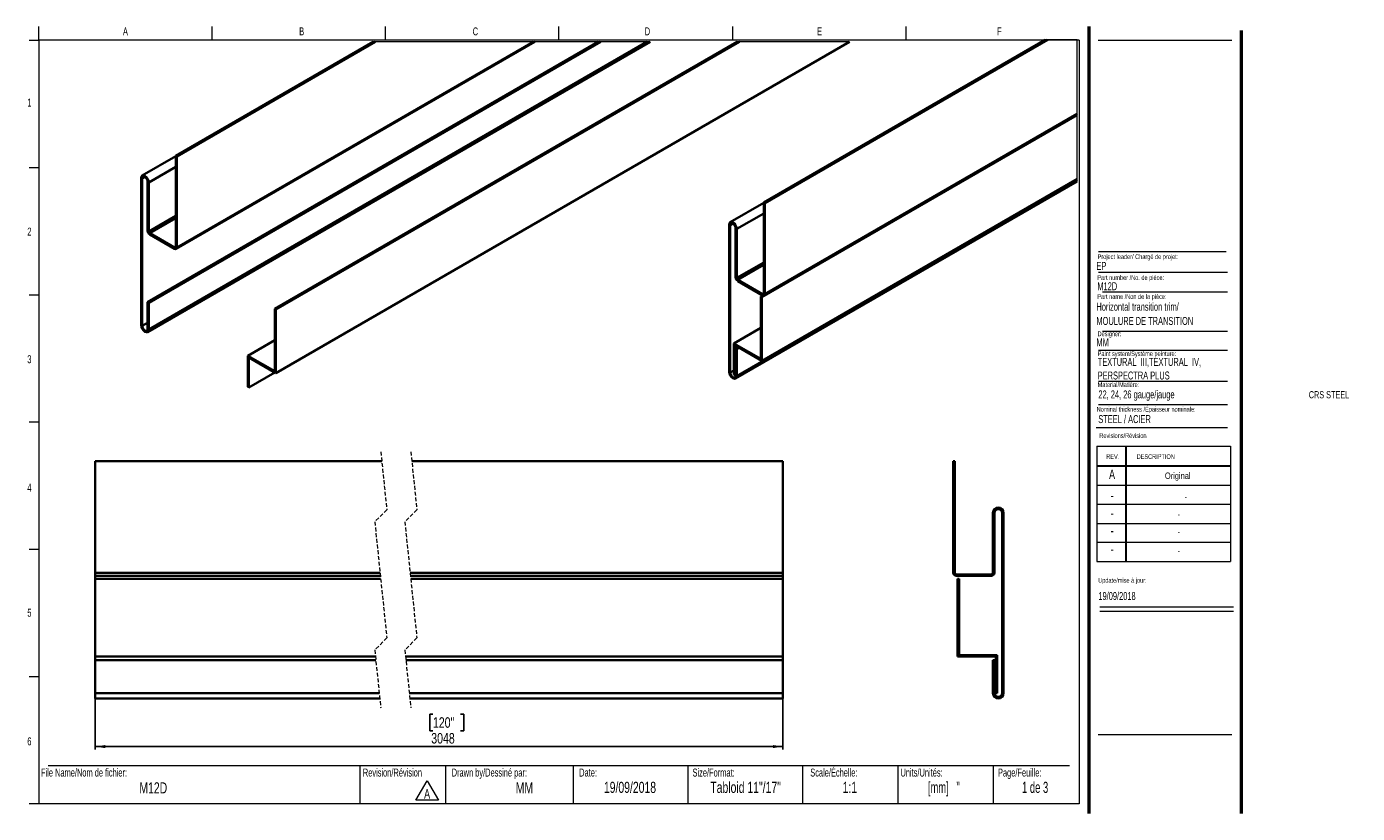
# Model space of a CAD drawing. Header units: millimetres. Extents: x 12 to 455, y 10 to 272.
import ezdxf

# ---------------------------------------------------------------- set-up
doc = ezdxf.new("R2010")
doc.units = ezdxf.units.MM
doc.linetypes.add('HIDDEN', pattern=[1.905, 1.27, -0.635])
doc.layers.add('FORMAT', color=7, linetype='Continuous')
doc.styles.add('SLDTEXTSTYLE0', font='TXT', dxfattribs={"width": 0.7})
doc.styles.add('SLDTEXTSTYLE1', font='TXT', dxfattribs={"width": 0.633333})
doc.styles.add('SLDTEXTSTYLE2', font='TXT', dxfattribs={"width": 0.625})
doc.styles.add('SLDTEXTSTYLE3', font='TXT', dxfattribs={"width": 0.75})
doc.dimstyles.new('SLDDIMSTYLE0', dxfattribs={"dimtxt": 3.5, "dimasz": 3.302, "dimexe": 0, "dimexo": 0.0625, "dimgap": 0.875, "dimtad": 1, "dimdec": 1, "dimrnd": 1e-09, "dimzin": 12, "dimdsep": 46, "dimtxsty": 'SLDTEXTSTYLE3', "dimsah": 1, "dimcen": 0.09, "dimadec": 0, "dimazin": 3, "dimtfac": 1, "dimtdec": 1, "dimtofl": 0, "dimtmove": 0, "dimatfit": 3, "dimfxl": 1, "dimfrac": 2, "dimtolj": 1, "dimtzin": 12, "dimarcsym": 0})

# ---------------------------------------------------------------- blocks, each defined once
blk = doc.blocks.new('SW_NOTE_0')
at = {"color": 0, "linetype": 'Continuous', "lineweight": 0}
for p, q in [((-2.51, 0.35), (1.23, 6.83)), ((1.23, 6.83), (4.98, 0.35)), ((4.98, 0.35), (-2.51, 0.35))]:
    blk.add_line(p, q, dxfattribs=at)
at = {"color": 0, "linetype": 'Continuous', "lineweight": 0, "insert": (1.24, 4.09), "char_height": 3.17, "attachment_point": 2, "style": 'SLDTEXTSTYLE0'}
blk.add_mtext('A', dxfattribs=at)
blk = doc.blocks.new('SW_NOTE_1')
at = {"layer": 'FORMAT', "color": 0, "char_height": 2.6458, "attachment_point": 1, "style": 'SLDTEXTSTYLE0'}
for s, insert in [('TEXTURAL  III,TEXTURAL  IV,', (0, 3.41)), ('PERSPECTRA PLUS', (0, -1.12))]:
    blk.add_mtext(s, dxfattribs=dict(at, insert=insert))
blk = doc.blocks.new('_D')
at = {"layer": 'FORMAT'}
for p, q in [((34.7, 48.96), (34.7, 31.18)), ((263.4, 48.96), (263.4, 31.18)), ((147.03, 42.98), (145.97, 42.98)), ((145.97, 42.98), (145.97, 37.42)), ((156.23, 42.98), (157.3, 42.98)), ((157.3, 42.98), (157.3, 37.42)), ((145.97, 37.42), (147.03, 37.42)), ((157.3, 37.42), (156.23, 37.42)), ((34.7, 32.18), (263.4, 32.18))]:
    blk.add_line(p, q, dxfattribs=at)
for points in [[(34.7, 32.18), (38, 31.67), (38, 32.69)], [(263.4, 32.18), (260.1, 32.69), (260.1, 31.67)]]:
    blk.add_solid(points, dxfattribs=at)
at = {"layer": 'FORMAT', "char_height": 3.5, "attachment_point": 1, "style": 'SLDTEXTSTYLE3'}
for s, insert in [('120"', (147.03, 41.93)), ('3048', (146.46, 36.69))]:
    blk.add_mtext(s, dxfattribs=dict(at, insert=insert))

msp = doc.modelspace()

# ---------------------------------------------------------------- linework, layer by layer
at = {"color": 7, "linetype": 'Continuous', "lineweight": 18}
for p, q in [((15.91, 267.13), (15.91, 271.63)), ((73.59, 267.13), (73.59, 271.63)), ((131.27, 267.13), (131.27, 271.63)), ((188.94, 267.13), (188.94, 271.63)), ((246.62, 271.63), (246.62, 267.13)), ((304.3, 271.63), (304.3, 267.13)), ((12.73, 267.13), (15.91, 267.13)), ((361.98, 267.13), (15.91, 267.13)), ((15.91, 267.13), (15.91, 13.13)), ((219.24, 266.55), (127.12, 266.55)), ((285.62, 266.55), (248.26, 266.55)), ((361.98, 267.13), (361.98, 13.13)), ((368.33, 267.13), (412.78, 267.13)), ((12.73, 224.8), (15.91, 224.8)), ((368.43, 189.98), (411.3, 189.98)), ((12.73, 182.47), (15.91, 182.47)), ((369.77, 183.46), (411.3, 183.46)), ((369.77, 170.37), (411.3, 170.37)), ((368.43, 164.02), (411.3, 164.02)), ((368.43, 153.75), (411.3, 153.75)), ((368.43, 145.93), (411.3, 145.93)), ((12.73, 140.13), (15.91, 140.13)), ((367.68, 138.35), (411.3, 138.35)), ((367.82, 132.05), (412.27, 132.05)), ((367.82, 132.05), (367.82, 93.69)), ((377.35, 132.05), (377.35, 93.69)), ((377.6, 132.05), (377.6, 93.69)), ((412.27, 132.05), (412.27, 93.69)), ((367.82, 125.7), (412.27, 125.7)), ((367.82, 125.44), (412.27, 125.44)), ((367.82, 119.09), (412.27, 119.09)), ((412.27, 112.74), (367.82, 112.74)), ((367.82, 106.39), (412.27, 106.39)), ((12.73, 97.8), (15.91, 97.8)), ((412.27, 100.04), (367.82, 100.04)), ((367.82, 93.69), (412.27, 93.69)), ((368.85, 78.6), (413.3, 78.6)), ((368.85, 77.18), (413.3, 77.18)), ((12.73, 55.47), (15.91, 55.47)), ((19.08, 25.83), (358.81, 25.83)), ((122.72, 25.83), (122.72, 13.13)), ((151.23, 25.83), (151.23, 13.13)), ((193.71, 25.83), (193.71, 13.13)), ((231.81, 25.83), (231.81, 13.13)), ((269.91, 25.83), (269.91, 13.13)), ((301.66, 25.83), (301.66, 13.13)), ((333.41, 25.83), (333.41, 13.13)), ((15.91, 13.13), (12.73, 13.13)), ((361.98, 13.13), (15.91, 13.13))]:
    msp.add_line(p, q, dxfattribs=at)
at = {"color": 7, "linetype": 'Continuous', "lineweight": 50}
for p, q in [((365.16, 271.63), (365.16, 9.96)), ((415.96, 9.96), (415.96, 270.31))]:
    msp.add_line(p, q, dxfattribs=at)
at = {"color": 7, "linetype": 'Continuous', "lineweight": 35}
for p, q in [((52.1, 170.06), (219.24, 266.55)), ((202.03, 266.55), (52.11, 180)), ((202.75, 266.55), (52.47, 179.8)), ((218.2, 266.55), (52.47, 170.88)), ((127.12, 266.55), (61.45, 228.64)), ((61.6, 197.68), (180.9, 266.55)), ((127.84, 266.55), (61.81, 228.43)), ((180.31, 266.55), (61.81, 198.14)), ((248.26, 266.55), (94.41, 177.74)), ((248.98, 266.55), (94.77, 177.53)), ((285.62, 266.55), (94.77, 156.37)), ((350.71, 267.22), (257.04, 213.15)), ((351.43, 267.22), (257.4, 212.94)), ((361.31, 242.21), (256.4, 181.64)), ((257.2, 182.19), (361.31, 242.3)), ((361.31, 242.63), (257.4, 182.65)), ((61.45, 228.51), (50.33, 222.09)), ((61.45, 228.64), (61.45, 198.35)), ((61.81, 228.43), (61.45, 228.64)), ((61.81, 228.43), (61.81, 198.14)), ((49.96, 221.28), (49.96, 172.33)), ((50.32, 221.07), (50.32, 172.12)), ((52.11, 203.74), (52.11, 220.03)), ((52.47, 203.53), (52.47, 219.83)), ((247.69, 154.57), (361.31, 220.16)), ((361.31, 220.76), (248.06, 155.39)), ((361.31, 221.05), (256.4, 160.49)), ((257.04, 213.02), (245.92, 206.6)), ((257.4, 212.94), (257.04, 213.15)), ((257.04, 213.15), (257.04, 182.86)), ((257.4, 212.94), (257.4, 182.65)), ((245.55, 205.79), (245.55, 156.84)), ((245.91, 205.58), (245.91, 156.63)), ((247.7, 188.25), (247.7, 204.54)), ((248.06, 188.04), (248.06, 204.33)), ((61.1, 198.15), (52.82, 202.93)), ((61.1, 197.73), (52.82, 202.51)), ((256.7, 182.66), (248.41, 187.44)), ((256.7, 182.24), (248.41, 187.02)), ((256.7, 182.24), (256.04, 181.85)), ((256.4, 181.64), (256.04, 181.85)), ((256.04, 181.85), (256.04, 161.11)), ((256.4, 181.64), (256.4, 160.49)), ((52.47, 179.8), (52.11, 180)), ((52.11, 171.09), (52.11, 180)), ((52.47, 170.88), (52.47, 179.8)), ((94.77, 177.53), (94.41, 177.74)), ((94.41, 177.74), (94.41, 157)), ((94.77, 177.53), (94.77, 156.37)), ((256.04, 171.48), (247.06, 166.29)), ((94.41, 167.36), (85.43, 162.18)), ((247.06, 166.29), (247.06, 155.92)), ((256.04, 161.11), (247.06, 166.29)), ((256.4, 160.49), (247.42, 165.67)), ((247.42, 165.67), (247.42, 155.72)), ((248.56, 165.01), (247.7, 164.51)), ((248.06, 164.31), (247.7, 164.51)), ((247.7, 155.6), (247.7, 164.51)), ((248.92, 164.8), (248.06, 164.31)), ((248.06, 155.39), (248.06, 164.31)), ((85.43, 162.18), (85.43, 151.81)), ((94.41, 157), (85.43, 162.18)), ((94.77, 156.37), (85.79, 161.56)), ((85.79, 161.56), (85.79, 151.6)), ((94.41, 156.58), (85.79, 151.6)), ((247.06, 155.92), (247.42, 155.72)), ((247.7, 155.88), (247.42, 155.72)), ((85.43, 151.81), (85.79, 151.6)), ((130, 127.05), (34.7, 127.05)), ((34.7, 127.05), (34.7, 89.95)), ((263.4, 127.05), (140, 127.05)), ((263.4, 127.05), (263.4, 89.95)), ((320.1, 127.05), (320.1, 89.95)), ((320.1, 127.05), (320.6, 127.05)), ((320.6, 127.05), (320.6, 89.95)), ((333.3, 89.95), (333.3, 109.9)), ((333.81, 89.95), (333.81, 109.9)), ((336.35, 109.9), (336.35, 49.96)), ((336.86, 109.9), (336.86, 49.96)), ((129.43, 89.95), (34.7, 89.95)), ((34.7, 89.95), (34.7, 88.95)), ((129.53, 88.95), (34.7, 88.95)), ((34.7, 88.95), (34.7, 88.01)), ((263.4, 89.95), (139.43, 89.95)), ((263.4, 88.95), (139.53, 88.95)), ((263.4, 89.95), (263.4, 88.95)), ((263.4, 88.95), (263.4, 88.01)), ((321.1, 89.46), (332.81, 89.46)), ((321.1, 88.95), (332.81, 88.95)), ((129.63, 88.01), (34.7, 88.01)), ((34.7, 88.01), (34.7, 62.1)), ((263.4, 88.01), (139.63, 88.01)), ((263.4, 88.01), (263.4, 62.1)), ((321.52, 88.01), (321.52, 62.1)), ((321.52, 88.01), (322.02, 88.01)), ((322.02, 88.01), (322.02, 62.61)), ((127.9, 62.1), (34.7, 62.1)), ((34.7, 62.1), (34.7, 60.88)), ((263.4, 62.1), (137.9, 62.1)), ((263.4, 62.1), (263.4, 60.88)), ((321.52, 62.1), (334.22, 62.1)), ((322.02, 62.61), (334.72, 62.61)), ((334.22, 62.1), (334.22, 49.91)), ((334.72, 62.61), (334.72, 49.91)), ((128.02, 60.88), (34.7, 60.88)), ((34.7, 49.96), (34.7, 60.88)), ((263.4, 60.88), (138.02, 60.88)), ((263.4, 49.96), (263.4, 60.88)), ((333.3, 49.96), (333.3, 60.88)), ((333.3, 60.88), (333.81, 60.88)), ((333.81, 49.96), (333.81, 60.88)), ((129.15, 49.96), (34.7, 49.96)), ((34.7, 48.18), (34.7, 49.96)), ((263.4, 49.96), (139.15, 49.96)), ((263.4, 48.18), (263.4, 49.96)), ((334.72, 49.91), (334.22, 49.91)), ((34.7, 48.18), (129.34, 48.18)), ((139.34, 48.18), (263.4, 48.18))]:
    msp.add_line(p, q, dxfattribs=at)
at = {"color": 8, "linetype": 'Continuous', "lineweight": 35}
for p, q in [((51.22, 221.59), (50.32, 221.07)), ((61.45, 225.01), (52.47, 219.83)), ((61.45, 208.72), (52.47, 203.53)), ((257.04, 209.52), (248.06, 204.33)), ((61.45, 207.91), (52.82, 202.93)), ((246.81, 206.1), (245.91, 205.58)), ((61.45, 198.35), (61.1, 198.15)), ((257.04, 193.22), (248.06, 188.04)), ((257.04, 192.42), (248.41, 187.44)), ((257.04, 182.86), (256.7, 182.66)), ((52.11, 173.16), (50.32, 172.12)), ((247.06, 157.3), (245.91, 156.63))]:
    msp.add_line(p, q, dxfattribs=at)
at = {"color": 7, "linetype": 'HIDDEN', "lineweight": 18}
for p, q in [((129.67, 130.22), (131.67, 110.92)), ((139.67, 130.22), (141.67, 110.92)), ((131.67, 110.92), (127.67, 106.92)), ((141.67, 110.92), (137.67, 106.92)), ((127.67, 106.92), (131.67, 68.31)), ((137.67, 106.92), (141.67, 68.31)), ((131.67, 68.31), (127.67, 64.31)), ((141.67, 68.31), (137.67, 64.31)), ((127.67, 64.31), (129.67, 45.01)), ((137.67, 64.31), (139.67, 45.01))]:
    msp.add_line(p, q, dxfattribs=at)
at = {"color": 7, "linetype": 'Continuous', "lineweight": 18, "flags": 128}
msp.add_lwpolyline([(361.31, 220.16), (361.31, 220.76), (361.31, 221.05), (361.31, 242.21), (361.31, 242.3), (361.31, 242.63), (361.31, 267.22), (351.43, 267.22), (350.71, 267.22)], dxfattribs=at)
at = {"color": 7, "linetype": 'Continuous', "lineweight": 35, "flags": 128}
for points in [[(52.47, 219.83), (52.38, 220.44), (52.1, 221.06), (51.7, 221.61), (51.22, 222), (50.73, 222.17), (50.33, 222.09), (50.05, 221.78), (49.96, 221.28)], [(52.11, 220.03), (52.04, 220.47), (51.85, 220.92), (51.56, 221.31), (51.22, 221.59), (50.87, 221.71), (50.58, 221.65), (50.39, 221.43), (50.32, 221.07)], [(248.06, 204.33), (247.97, 204.95), (247.69, 205.57), (247.29, 206.12), (246.81, 206.51), (246.32, 206.68), (245.92, 206.6), (245.64, 206.29), (245.55, 205.79)], [(247.7, 204.54), (247.64, 204.98), (247.44, 205.43), (247.15, 205.82), (246.81, 206.1), (246.46, 206.22), (246.17, 206.16), (245.98, 205.94), (245.91, 205.58)], [(49.96, 172.33), (50.05, 171.72), (50.33, 171.09), (50.73, 170.54), (51.22, 170.15), (51.7, 169.99), (52.1, 170.06), (52.38, 170.38), (52.47, 170.88)], [(50.32, 172.12), (50.39, 171.69), (50.58, 171.24), (50.87, 170.84), (51.22, 170.57), (51.56, 170.45), (51.85, 170.5), (52.04, 170.73), (52.11, 171.09)], [(245.55, 156.84), (245.64, 156.23), (245.92, 155.6), (246.32, 155.05), (246.81, 154.66), (247.29, 154.49), (247.69, 154.57), (247.97, 154.89), (248.06, 155.39)], [(245.91, 156.63), (245.98, 156.2), (246.17, 155.75), (246.46, 155.35), (246.81, 155.08), (247.15, 154.96), (247.44, 155.01), (247.64, 155.24), (247.7, 155.6)]]:
    msp.add_lwpolyline(points, dxfattribs=at)
at = {"color": 7, "linetype": 'Continuous', "lineweight": 35}
for centre, radius, start, end in [((53.65, 203.81), 1.54, 182.6042, 237.3899), ((53.23, 203.57), 0.756, 182.6098, 237.3865), ((61.24, 198.31), 0.215, 230.8059, 9.2174), ((61.38, 198.07), 0.437, 230.7942, 9.2237), ((249.24, 188.32), 1.54, 182.6042, 237.3899), ((248.82, 188.07), 0.756, 182.6098, 237.3865), ((256.83, 182.82), 0.215, 230.8059, 9.2174), ((256.97, 182.58), 0.437, 230.7942, 9.2237), ((335.08, 109.9), 1.78, 0, 180), ((335.08, 109.9), 1.27, 0, 180), ((321.1, 89.95), 1, 180, 270), ((321.1, 89.95), 0.492, 180, 270), ((332.81, 89.95), 0.492, 270, 0), ((332.81, 89.95), 1, 270, 0), ((335.08, 49.96), 1.78, 180, 0), ((335.08, 49.96), 1.27, 180, 0)]:
    msp.add_arc(centre, radius, start, end, dxfattribs=at)
at = {"layer": 'FORMAT', "color": 250, "lineweight": 18, "true_color": 0x454545}
msp.add_line((368.43, 196.79), (410.86, 196.79), dxfattribs=at)
at = {"layer": 'FORMAT', "lineweight": 18}
msp.add_line((368.33, 36.23), (412.78, 36.23), dxfattribs=at)

# ---------------------------------------------------------------- block references
at = {"color": 7, "linetype": 'Continuous', "lineweight": 0}
msp.add_blockref('SW_NOTE_0', (143.84, 13.97), dxfattribs=at)
at = {"layer": 'FORMAT'}
msp.add_blockref('SW_NOTE_1', (368.14, 158.04), dxfattribs=at)

# ---------------------------------------------------------------- texts
at = {"color": 7, "linetype": 'Continuous', "lineweight": 0}
for s, insert, char_height, attachment_point, style in [('A', (44.74, 271.37), 2.65, 2, 'SLDTEXTSTYLE0'), ('B', (103.37, 271.37), 2.65, 2, 'SLDTEXTSTYLE0'), ('C', (161.14, 271.37), 2.65, 2, 'SLDTEXTSTYLE0'), ('D', (218.38, 271.37), 2.65, 2, 'SLDTEXTSTYLE0'), ('E', (275.66, 271.37), 2.65, 2, 'SLDTEXTSTYLE0'), ('F', (335.47, 271.37), 2.65, 2, 'SLDTEXTSTYLE0'), ('1', (12.79, 247.7), 2.65, 2, 'SLDTEXTSTYLE0'), ('2', (12.79, 204.77), 2.65, 2, 'SLDTEXTSTYLE0'), ('Project leader/ Chargé de projet:', (368.12, 195.91), 1.5875, 1, 'SLDTEXTSTYLE0'), ('EP', (367.72, 193.36), 2.646, 1, 'SLDTEXTSTYLE0'), ('Part number /No. de pièce:', (368.03, 188.96), 1.5875, 1, 'SLDTEXTSTYLE0'), ('M12D', (368.03, 186.6), 2.646, 1, 'SLDTEXTSTYLE0'), ('Designer:', (368.12, 170.25), 1.587, 1, 'SLDTEXTSTYLE0'), ('MM', (367.72, 167.93), 2.646, 1, 'SLDTEXTSTYLE0'), ('Paint system/Système peinture:', (368.14, 163.64), 1.5875, 1, 'SLDTEXTSTYLE0'), ('3', (12.79, 162.33), 2.65, 2, 'SLDTEXTSTYLE0'), ('CRS STEEL', (438.35, 150.39), 2.381, 1, 'SLDTEXTSTYLE0'), ('Nominal thickness /Épaisseur nominale:', (367.8, 145.17), 1.5875, 1, 'SLDTEXTSTYLE0'), ('STEEL / ACIER', (368.35, 142.41), 2.6458, 1, 'SLDTEXTSTYLE0'), ('Revisions/Révision', (368.7, 136.38), 1.5875, 1, 'SLDTEXTSTYLE0'), ('REV.', (371, 129.42), 1.587, 1, 'SLDTEXTSTYLE0'), ('DESCRIPTION', (381.11, 129.42), 1.5875, 1, 'SLDTEXTSTYLE0'), ('A', (372.92, 124.31), 3.17, 2, 'SLDTEXTSTYLE0'), ('4', (12.79, 119.6), 2.65, 2, 'SLDTEXTSTYLE0'), ('Original', (394.77, 123.33), 2.117, 2, 'SLDTEXTSTYLE0'), ('-', (372.96, 117.28), 3.17, 2, 'SLDTEXTSTYLE0'), ('-', (397.44, 116.3), 2.12, 2, 'SLDTEXTSTYLE0'), ('-', (372.96, 111.46), 3.17, 2, 'SLDTEXTSTYLE0'), ('-', (395.11, 110.47), 2.12, 2, 'SLDTEXTSTYLE0'), ('-', (372.96, 105.59), 3.17, 2, 'SLDTEXTSTYLE0'), ('-', (395.11, 104.6), 2.12, 2, 'SLDTEXTSTYLE0'), ('-', (372.96, 99.42), 3.17, 2, 'SLDTEXTSTYLE0'), ('-', (395.11, 98.44), 2.12, 2, 'SLDTEXTSTYLE0'), ('Update/mise à jour:', (368.32, 88.26), 1.5875, 1, 'SLDTEXTSTYLE0'), ('19/09/2018', (368.37, 83.57), 2.646, 1, 'SLDTEXTSTYLE0'), ('5', (12.79, 78.02), 2.65, 2, 'SLDTEXTSTYLE0'), ('6', (12.79, 35.25), 2.65, 2, 'SLDTEXTSTYLE0'), ('File Name/Nom de fichier:', (16.64, 24.86), 2.6458, 1, 'SLDTEXTSTYLE0'), ('Revision/Révision', (123.7, 24.86), 2.6458, 1, 'SLDTEXTSTYLE0'), ('Drawn by/Dessiné par:', (153.25, 24.86), 2.6458, 1, 'SLDTEXTSTYLE0'), ('Date:', (195.67, 24.86), 2.646, 1, 'SLDTEXTSTYLE0'), ('Size/Format:', (233.36, 24.86), 2.6458, 1, 'SLDTEXTSTYLE0'), ('Scale/Échelle:', (272.53, 24.86), 2.6458, 1, 'SLDTEXTSTYLE0'), ('Units/Unités:', (302.54, 24.86), 2.6458, 1, 'SLDTEXTSTYLE0'), ('Page/Feuille:', (334.98, 24.86), 2.6458, 1, 'SLDTEXTSTYLE0'), ('M12D', (54, 20.3), 3.704, 2, 'SLDTEXTSTYLE0'), ('MM', (177.45, 20.3), 3.704, 2, 'SLDTEXTSTYLE0'), ('19/09/2018', (212.57, 20.47), 3.704, 2, 'SLDTEXTSTYLE0'), ('Tabloid 11"/17"', (251.03, 20.47), 3.7042, 2, 'SLDTEXTSTYLE0'), ('1:1', (285.69, 20.47), 3.704, 2, 'SLDTEXTSTYLE0'), ('[mm]   "', (316.97, 20.47), 3.704, 2, 'SLDTEXTSTYLE2'), ('1 de 3', (347.33, 20.47), 3.704, 2, 'SLDTEXTSTYLE1')]:
    msp.add_mtext(s, dxfattribs=dict(at, insert=insert, char_height=char_height, attachment_point=attachment_point, style=style))
at = {"layer": 'FORMAT', "attachment_point": 1, "style": 'SLDTEXTSTYLE0'}
for s, insert, char_height in [('Part name /Non de la pièce:', (368.03, 182.64), 1.5875), ('Horizontal transition trim/', (367.72, 179.79), 2.6458), ('MOULURE DE TRANSITION', (367.72, 175.06), 2.6458), ('Material/Matière:', (368.14, 153.34), 1.5875), ('22, 24, 26 gauge/jauge', (368.38, 150.63), 2.6458)]:
    msp.add_mtext(s, dxfattribs=dict(at, insert=insert, char_height=char_height))

# ---------------------------------------------------------------- dimensions: what is measured, and where the dimension line sits
at = {"layer": 'FORMAT'}
dim = msp.add_linear_dim(base=(263.4, 32.18), p1=(34.7, 49.96), p2=(263.4, 49.96), angle=0, text='3048', dimstyle='SLDDIMSTYLE0', dxfattribs=at)
dim.commit()
dim.dimension.update_dxf_attribs({"geometry": '_D', "text_midpoint": (151.63, 32.18), "dimtype": 160})

doc.saveas('drawing.dxf')
